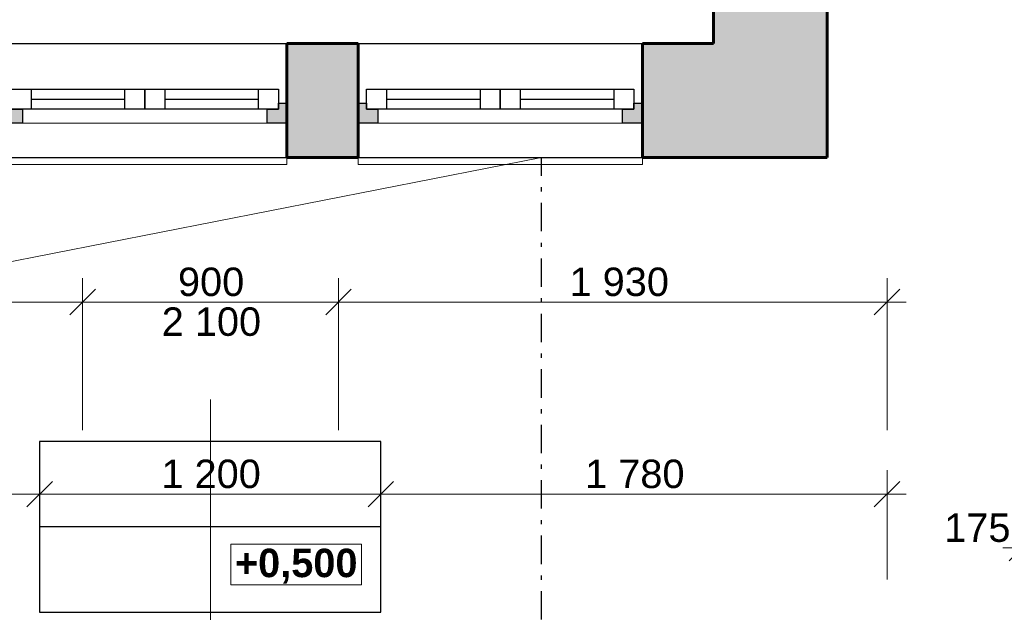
# Model space of a CAD drawing. Header units: millimetres. Extents: x 1793744 to 1819377, y -543298 to -528494.
# Tile 15 of 23: x 1809706 to 1813169, y -534644 to -532560. Entities that reach past the tile are written whole.
import ezdxf
from ezdxf.enums import TextEntityAlignment as Align

# ---------------------------------------------------------------- set-up
doc = ezdxf.new("R2010")
doc.units = ezdxf.units.MM
doc.header["$MEASUREMENT"] = 0
doc.linetypes.add('Wipeout_Contour', pattern=[1000, 0, -1000])
doc.linetypes.add('ČÁRA ČERCHOVANÁ 2', pattern=[195, 100, -40, 15, -40])
for name, color, linetype in [('2 - KÓTA NS.2D', 7, 'Continuous'), ('2 - ČÁRA HLAVNÍ.2D', 7, 'Continuous'), ('4 - ZDIVO - SCHODIŠTĚ.3D', 7, 'Continuous'), ('4 - ZDIVO - STĚNY NOSNÉ.3D', 7, 'Continuous'), ('Nové_4 - ZDIVO - STĚNY NENOSNÉ.3D', 7, 'Continuous'), ('Nové_Otvory – Značky dveří', 7, 'Continuous'), ('Otvory – Dveře', 7, 'Continuous'), ('Otvory – Okna', 7, 'Continuous'), ('Výplně - Povrchové', 7, 'Continuous'), ('Výplně – Řezové', 7, 'Continuous')]:
    doc.layers.add(name, color=color, linetype=linetype)
doc.styles.add('GENEROVANÝ_STYL_1', font='Arial Bold.ttf')
doc.styles.add('GENEROVANÝ_STYL_2', font='Arial.ttf')
doc.dimstyles.new('GENEROVANÝ_STYL__1', dxfattribs={"dimtxt": 100, "dimasz": 85.5, "dimexe": 0.18, "dimexo": 450, "dimgap": 0, "dimtad": 1, "dimtih": 1, "dimtoh": 1, "dimdec": 0, "dimzin": 0, "dimdsep": 46, "dimtxsty": 'GENEROVANÝ_STYL_2', "dimblk": 'ARROWHEAD_6', "dimblk1": 'ARROWHEAD_6', "dimblk2": 'ARROWHEAD_6', "dimcen": 0.09, "dimclrd": 256, "dimclre": 256, "dimclrt": 256, "dimazin": 0, "dimtfac": 1, "dimtdec": 4, "dimtmove": 0, "dimatfit": 3, "dimfxl": 1, "dimtolj": 1, "dimtzin": 0, "dimarcsym": 0})
doc.dimstyles.new('GENEROVANÝ_STYL__5', dxfattribs={"dimtxt": 100, "dimasz": 85.5, "dimexe": 0.18, "dimexo": 300, "dimgap": 0, "dimtad": 1, "dimtih": 1, "dimtoh": 1, "dimdec": 0, "dimzin": 0, "dimdsep": 46, "dimtxsty": 'GENEROVANÝ_STYL_2', "dimblk": 'ARROWHEAD_6', "dimblk1": 'ARROWHEAD_6', "dimblk2": 'ARROWHEAD_6', "dimcen": 0.09, "dimclrd": 256, "dimclre": 256, "dimclrt": 256, "dimazin": 0, "dimtfac": 1, "dimtdec": 4, "dimtmove": 0, "dimatfit": 3, "dimfxl": 1, "dimtolj": 1, "dimtzin": 0, "dimarcsym": 0})

# ---------------------------------------------------------------- blocks, each defined once
blk = doc.blocks.new('Schodiště_2', base_point=(1118812.4, -1697940.5))
at = {"color": 254, "linetype": 'Wipeout_Contour', "lineweight": 0, "ltscale": 7550179.148733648}
blk.add_wipeout([(1810976.5, -534043), (1809776.5, -534043), (1809776.5, -534343), (1810976.5, -534343)], dxfattribs=at).dxf.layer = 'Výplně - Povrchové'
at = {"layer": '4 - ZDIVO - SCHODIŠTĚ.3D', "color": 7, "linetype": 'Continuous', "lineweight": 30}
for p, q in [((1810976.5, -534043), (1809776.5, -534043)), ((1809776.5, -534043), (1809776.5, -534343)), ((1810976.5, -534343), (1810976.5, -534043)), ((1809776.5, -534343), (1810976.5, -534343))]:
    blk.add_line(p, q, dxfattribs=at)
at = {"color": 254, "linetype": 'Wipeout_Contour', "lineweight": 0, "ltscale": 7550518.847837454}
blk.add_wipeout([(1810976.5, -534343), (1809776.5, -534343), (1809776.5, -534643), (1810976.5, -534643)], dxfattribs=at).dxf.layer = 'Výplně - Povrchové'
at = {"layer": '4 - ZDIVO - SCHODIŠTĚ.3D', "color": 7, "linetype": 'Continuous', "lineweight": 30}
for p, q in [((1810976.5, -534343), (1809776.5, -534343)), ((1809776.5, -534343), (1809776.5, -534643)), ((1810976.5, -534643), (1810976.5, -534343)), ((1809776.5, -534643), (1810976.5, -534643))]:
    blk.add_line(p, q, dxfattribs=at)
blk = doc.blocks.new('Značka dveří CZ 27_16')
at = {"layer": 'Nové_Otvory – Značky dveří', "color": 5, "linetype": 'Continuous', "lineweight": 15, "true_color": 0x1c1cff}
for p, q in [((-200, 1229.3), (200, 1229.3)), ((0, 1029.3), (0, -1065.6))]:
    blk.add_line(p, q, dxfattribs=at)
at = {"layer": 'Nové_Otvory – Značky dveří', "color": 5, "linetype": 'Continuous', "lineweight": 15, "true_color": 0x1c1cff, "flags": 128}
blk.add_lwpolyline([(200, 1229.3, 1), (-200, 1229.3, 1)], format="xyb", close=True, dxfattribs=at)
at = {"layer": 'Nové_Otvory – Značky dveří', "color": 5, "lineweight": 15, "true_color": 0x1c1cff, "style": 'GENEROVANÝ_STYL_1'}
for tag, p in [('DUMMY_78', (0, 1315)), ('AC_WIDO_ID', (0, 1154.2))]:
    blk.add_attdef(tag, text='', height=100, rotation=180, dxfattribs=at).set_placement(p, align=Align.MIDDLE_CENTER)
blk.add_attdef('AC_WIDO_A_SIZE', text='', height=100, rotation=270, dxfattribs=at).set_placement((0, 73), align=Align.BOTTOM_RIGHT)
blk.add_attdef('AC_WIDO_B_SIZE', text='', height=100, rotation=270, dxfattribs=at).set_placement((0, 17.6), align=Align.TOP_RIGHT)
blk = doc.blocks.new('Zeď_4', base_point=(1812755.5, -534644.2))
at = {"layer": 'Nové_Otvory – Značky dveří', "color": 5, "lineweight": 15, "true_color": 0x1c1cff}
ref = blk.add_blockref('Značka dveří CZ 27_16', (1810377.5, -534961.2), dxfattribs=dict(at, rotation=180))
ref.add_attrib('AC_WIDO_ID', 'D1a', dxfattribs={"color": 5, "lineweight": 15, "true_color": 0x1c1cff, "height": 100, "rotation": 360, "style": 'GENEROVANÝ_STYL_1'}).set_placement((1810377.5, -536105.6), align=Align.MIDDLE_CENTER)
ref.add_attrib('AC_WIDO_A_SIZE', '900', dxfattribs={"color": 5, "lineweight": 15, "true_color": 0x1c1cff, "height": 100, "rotation": 90, "style": 'GENEROVANÝ_STYL_1'}).set_placement((1810377.5, -534969.1), align=Align.BOTTOM_RIGHT)
ref.add_attrib('AC_WIDO_B_SIZE', '2\xa0100', dxfattribs={"color": 5, "lineweight": 15, "true_color": 0x1c1cff, "height": 100, "rotation": 90, "style": 'GENEROVANÝ_STYL_1'}).set_placement((1810377.5, -535024.5), align=Align.TOP_RIGHT)
ref.add_attrib('DUMMY_79', 'P', dxfattribs={"color": 5, "lineweight": 15, "true_color": 0x1c1cff, "height": 100, "rotation": 360, "style": 'GENEROVANÝ_STYL_1'}).set_placement((1810377.5, -536264.8), align=Align.MIDDLE_CENTER)
blk = doc.blocks.new('Dvoukřídlé okno 27')
at = {"layer": 'Výplně – Řezové', "linetype": 'Continuous', "lineweight": 0, "true_color": 0xe6cefe}
for points in [[(-500, 0), (-500, -70), (-430, -70), (-430, -20), (-470, -20), (-470, 0)], [(500, -70), (500, 0), (470, 0), (470, -20), (430, -20), (430, -70)]]:
    blk.add_hatch(color=254, dxfattribs=at).paths.add_polyline_path(points)
at = {"layer": 'Otvory – Okna', "color": 7, "linetype": 'Continuous', "lineweight": 30}
for p, q in [((-500, 210), (500, 210)), ((-500, -190), (500, -190))]:
    blk.add_line(p, q, dxfattribs=at)
at = {"layer": 'Otvory – Okna', "color": 7, "linetype": 'Continuous', "lineweight": 60}
for p, q in [((-500, 0), (-500, 210)), ((500, 0), (500, 210)), ((-500, -70), (-500, 0)), ((-500, -70), (-500, 0)), ((500, -70), (500, 0)), ((500, -70), (500, 0)), ((-500, -190), (-500, -70)), ((500, -190), (500, -70))]:
    blk.add_line(p, q, dxfattribs=at)
at = {"layer": 'Otvory – Okna', "color": 181, "linetype": 'Continuous', "lineweight": 30, "true_color": 0x9e3eff}
for p, q in [((-470, 50), (-400, 50)), ((-470, -20), (-470, 50)), ((-400, 50), (-400, -20)), ((-400, 50), (-70, 50)), ((-70, -20), (-70, 50)), ((-70, 50), (0, 50)), ((0, 50), (0, -20)), ((0, 50), (70, 50)), ((0, -20), (0, 50)), ((70, 50), (70, -20)), ((70, 50), (400, 50)), ((400, -20), (400, 50)), ((400, 50), (470, 50)), ((470, 50), (470, -20)), ((-500, 0), (-470, 0)), ((-470, 0), (-470, -20)), ((-400, 15), (-70, 15)), ((70, 15), (400, 15)), ((470, -20), (470, 0)), ((470, 0), (500, 0)), ((-470, -20), (-430, -20)), ((-400, -20), (-470, -20)), ((-430, -20), (-430, -70)), ((-70, -20), (-400, -20)), ((0, -20), (-70, -20)), ((70, -20), (0, -20)), ((400, -20), (70, -20)), ((470, -20), (400, -20)), ((430, -70), (430, -20)), ((430, -20), (470, -20)), ((-430, -70), (-500, -70)), ((500, -70), (430, -70))]:
    blk.add_line(p, q, dxfattribs=at)
at = {"layer": 'Otvory – Okna', "color": 181, "linetype": 'Continuous', "lineweight": 0, "true_color": 0x9e3eff}
for p, q in [((-400, 50), (-70, 50)), ((70, 50), (400, 50)), ((0, -70), (-430, -70)), ((430, -70), (0, -70)), ((-500, -190), (-500, -215)), ((500, -215), (500, -190)), ((-500, -215), (500, -215))]:
    blk.add_line(p, q, dxfattribs=at)
blk = doc.blocks.new('Zeď_17', base_point=(1800756.5, -533044.2))
at = {"layer": 'Výplně – Řezové', "linetype": 'Continuous', "lineweight": 0, "true_color": 0x000000}
for points in [[(1810896.5, -532644.2), (1810646.5, -532644.2), (1810646.5, -532854.2), (1810646.5, -532924.2), (1810646.5, -533044.2), (1810896.5, -533044.2), (1810896.5, -532924.2), (1810896.5, -532854.2)], [(1812146.5, -532644.2), (1811896.5, -532644.2), (1811896.5, -532854.2), (1811896.5, -532924.2), (1811896.5, -533044.2), (1812146.5, -533044.2)], [(1812546.5, -532644.2), (1812146.5, -532644.2), (1812546.5, -533044.2)], [(1812546.5, -533044.2), (1812146.5, -532644.2), (1812146.5, -533044.2)]]:
    blk.add_hatch(color=18, dxfattribs=at).paths.add_polyline_path(points)
at = {"layer": '4 - ZDIVO - STĚNY NOSNÉ.3D', "color": 7, "linetype": 'Continuous', "lineweight": 60}
for p, q in [((1810646.5, -532854.2), (1810646.5, -532644.2)), ((1810896.5, -532854.2), (1810896.5, -532644.2)), ((1811896.5, -532854.2), (1811896.5, -532644.2)), ((1810646.5, -532924.2), (1810646.5, -532854.2)), ((1810896.5, -532924.2), (1810896.5, -532854.2)), ((1811896.5, -532924.2), (1811896.5, -532854.2)), ((1810646.5, -533044.2), (1810646.5, -532924.2)), ((1810896.5, -533044.2), (1810896.5, -532924.2)), ((1811896.5, -533044.2), (1811896.5, -532924.2))]:
    blk.add_line(p, q, dxfattribs=at)
at = {"layer": '4 - ZDIVO - STĚNY NOSNÉ.3D', "color": 7, "linetype": 'Continuous', "lineweight": 60, "flags": 128}
for points in [[(1810896.5, -532644.2), (1810646.5, -532644.2)], [(1812146.5, -532644.2), (1811896.5, -532644.2)], [(1812546.5, -533044.2), (1812546.5, -532644.2)], [(1810646.5, -533044.2), (1810896.5, -533044.2)], [(1811896.5, -533044.2), (1812546.5, -533044.2)]]:
    blk.add_lwpolyline(points, dxfattribs=at)
at = {"layer": 'Otvory – Okna', "color": 181, "linetype": 'Continuous', "lineweight": 30, "true_color": 0x9e3eff, "zscale": 1000}
for p in [(1810146.5, -532854.2), (1811396.5, -532854.2)]:
    blk.add_blockref('Dvoukřídlé okno 27', p, dxfattribs=at)
blk = doc.blocks.new('Dveře 27_3')
at = {"layer": 'Výplně – Řezové', "linetype": 'Continuous', "lineweight": 0, "true_color": 0xe6cefe}
for points in [[(-400, -100), (-400, 0), (-475, 0), (-475, -100)], [(475, -100), (475, 0), (400, 0), (400, -100)]]:
    blk.add_hatch(color=254, dxfattribs=at).paths.add_polyline_path(points)
at = {"layer": 'Otvory – Dveře', "color": 181, "linetype": 'Continuous', "lineweight": 0, "true_color": 0x9e3eff}
for p, q in [((360, 0), (360, 800)), ((360, 800), (400, 800)), ((400, 800), (400, 0)), ((400, 0), (360, 0))]:
    blk.add_line(p, q, dxfattribs=at)
at = {"layer": 'Otvory – Dveře', "color": 7, "linetype": 'ČÁRA ČERCHOVANÁ 2', "lineweight": 30}
for p, q in [((-475, 150), (475, 150)), ((-475, -250), (475, -250))]:
    blk.add_line(p, q, dxfattribs=at)
at = {"layer": 'Otvory – Dveře', "color": 7, "linetype": 'Continuous', "lineweight": 60}
for p, q in [((-475, 0), (-475, 150)), ((475, 0), (475, 150)), ((-475, -100), (-475, 0)), ((-475, -100), (-475, 0)), ((475, -100), (475, 0)), ((475, -100), (475, 0)), ((-475, -250), (-475, -100)), ((475, -250), (475, -100))]:
    blk.add_line(p, q, dxfattribs=at)
at = {"layer": 'Otvory – Dveře', "color": 181, "linetype": 'Continuous', "lineweight": 30, "true_color": 0x9e3eff}
for p, q in [((-400, 0), (-475, 0)), ((-475, 0), (-475, -100)), ((-400, -100), (-400, 0)), ((475, 0), (400, 0)), ((400, 0), (400, -100)), ((475, -100), (475, 0)), ((-475, -100), (-400, -100)), ((400, -100), (475, -100))]:
    blk.add_line(p, q, dxfattribs=at)
at = {"layer": 'Otvory – Dveře', "color": 5, "linetype": 'Continuous', "lineweight": 0, "true_color": 0x1c1cff}
blk.add_arc((400, 0), 800, 90, 180, dxfattribs=at)
blk = doc.blocks.new('Zeď_18', base_point=(1812546.5, -533044.2))
at = {"layer": 'Výplně – Řezové', "linetype": 'Continuous', "lineweight": 0, "true_color": 0x000000}
for points in [[(1812146.5, -528494.2), (1812146.5, -528894.2), (1812546.5, -528494.2)], [(1812546.5, -528494.2), (1812146.5, -528894.2), (1812546.5, -528894.2)], [(1812146.5, -528894.2), (1812146.5, -529144.2), (1812546.5, -529144.2), (1812546.5, -528894.2)], [(1812546.5, -530094.2), (1812146.5, -530094.2), (1812146.5, -531444.2), (1812546.5, -531444.2)], [(1812146.5, -532394.2), (1812146.5, -532644.2), (1812546.5, -532644.2), (1812546.5, -532394.2)]]:
    blk.add_hatch(color=18, dxfattribs=at).paths.add_polyline_path(points)
at = {"layer": '4 - ZDIVO - STĚNY NOSNÉ.3D', "color": 7, "linetype": 'Continuous', "lineweight": 60}
for p, q in [((1812296.5, -529144.2), (1812146.5, -529144.2)), ((1812396.5, -529144.2), (1812296.5, -529144.2)), ((1812546.5, -529144.2), (1812396.5, -529144.2)), ((1812296.5, -530094.2), (1812146.5, -530094.2)), ((1812396.5, -530094.2), (1812296.5, -530094.2)), ((1812546.5, -530094.2), (1812396.5, -530094.2)), ((1812296.5, -531444.2), (1812146.5, -531444.2)), ((1812396.5, -531444.2), (1812296.5, -531444.2)), ((1812546.5, -531444.2), (1812396.5, -531444.2)), ((1812296.5, -532394.2), (1812146.5, -532394.2)), ((1812396.5, -532394.2), (1812296.5, -532394.2)), ((1812546.5, -532394.2), (1812396.5, -532394.2))]:
    blk.add_line(p, q, dxfattribs=at)
at = {"layer": '4 - ZDIVO - STĚNY NOSNÉ.3D', "color": 7, "linetype": 'Continuous', "lineweight": 60, "flags": 128}
for points in [[(1812546.5, -528494.2), (1812146.5, -528494.2)], [(1812546.5, -529144.2), (1812546.5, -528494.2)], [(1812146.5, -528894.2), (1812146.5, -529144.2)], [(1812146.5, -530094.2), (1812146.5, -530769.2)], [(1812546.5, -531444.2), (1812546.5, -530094.2)], [(1812146.5, -530919.2), (1812146.5, -531444.2)], [(1812146.5, -532394.2), (1812146.5, -532644.2)], [(1812546.5, -532644.2), (1812546.5, -532394.2)]]:
    blk.add_lwpolyline(points, dxfattribs=at)
at = {"layer": 'Otvory – Dveře', "color": 7, "linetype": 'Continuous', "lineweight": 0, "zscale": 1000, "rotation": 90}
for p in [(1812296.5, -529619.2), (1812296.5, -531919.2)]:
    blk.add_blockref('Dveře 27_3', p, dxfattribs=at)
blk = doc.blocks.new('*D125', base_point=(1118812.4, -1697940.5))
at = {"layer": '2 - KÓTA NS.2D', "color": 96, "linetype": 'Continuous', "lineweight": 0, "true_color": 0x007d00}
for p, q in [((1805397.5, -534003.1), (1805397.5, -533468.7)), ((1809927.5, -534003.1), (1809927.5, -533468.7)), ((1805397.5, -533553.1), (1809927.5, -533553.1))]:
    blk.add_line(p, q, dxfattribs=at)
at = {"layer": '2 - KÓTA NS.2D', "color": 96, "linetype": 'Continuous', "lineweight": 15, "true_color": 0x007d00}
for p, q in [((1805442.5, -533508.1), (1805352.5, -533598.1)), ((1809972.5, -533508.1), (1809882.5, -533598.1))]:
    blk.add_line(p, q, dxfattribs=at)
at = {"layer": '2 - KÓTA NS.2D', "color": 96, "lineweight": 0, "true_color": 0x007d00, "insert": (1807490.9, -533533.1), "char_height": 100, "attachment_point": 7, "style": 'GENEROVANÝ_STYL_2'}
blk.add_mtext('\\A1;{\\pql;\\fArial|b0|i0|c0|p0;\\W1.000000;4\xa0530}', dxfattribs=at)
blk = doc.blocks.new('ARROWHEAD_6')
at = {"color": 0, "linetype": 'Continuous', "lineweight": 0}
for p, q in [((-0.5, -0.5), (0.5, 0.5)), ((0, 0), (-1, 0))]:
    blk.add_line(p, q, dxfattribs=at)
blk = doc.blocks.new('*D126', base_point=(1118812.4, -1697940.5))
at = {"layer": '2 - KÓTA NS.2D', "color": 96, "linetype": 'Continuous', "lineweight": 0, "true_color": 0x007d00}
for p, q in [((1809927.5, -534003.1), (1809927.5, -533468.7)), ((1810827.5, -534003.1), (1810827.5, -533468.7)), ((1809927.5, -533553.1), (1810827.5, -533553.1))]:
    blk.add_line(p, q, dxfattribs=at)
at = {"layer": '2 - KÓTA NS.2D', "color": 96, "linetype": 'Continuous', "lineweight": 15, "true_color": 0x007d00}
for p, q in [((1809972.5, -533508.1), (1809882.5, -533598.1)), ((1810872.5, -533508.1), (1810782.5, -533598.1))]:
    blk.add_line(p, q, dxfattribs=at)
at = {"layer": '2 - KÓTA NS.2D', "color": 96, "lineweight": 0, "true_color": 0x007d00, "char_height": 100, "attachment_point": 7, "style": 'GENEROVANÝ_STYL_2'}
for s, insert in [('\\A1;{\\pql;\\fArial|b0|i0|c0|p0;\\W1.000000;900}', (1810263.1, -533533.1)), ('\\A1;{\\pql;\\fArial|b0|i0|c0|p0;\\W1.000000;2\xa0100}', (1810205.9, -533673.1))]:
    blk.add_mtext(s, dxfattribs=dict(at, insert=insert))
blk = doc.blocks.new('*D127', base_point=(1118812.4, -1697940.5))
at = {"layer": '2 - KÓTA NS.2D', "color": 96, "linetype": 'Continuous', "lineweight": 0, "true_color": 0x007d00}
for p, q in [((1810827.5, -534003.1), (1810827.5, -533468.7)), ((1812756.5, -534003.1), (1812756.5, -533468.7)), ((1810827.5, -533553.1), (1812756.5, -533553.1)), ((1812756.5, -533553.1), (1812824, -533553.1))]:
    blk.add_line(p, q, dxfattribs=at)
at = {"layer": '2 - KÓTA NS.2D', "color": 96, "linetype": 'Continuous', "lineweight": 15, "true_color": 0x007d00}
for p, q in [((1810872.5, -533508.1), (1810782.5, -533598.1)), ((1812711.5, -533598.1), (1812801.5, -533508.1))]:
    blk.add_line(p, q, dxfattribs=at)
at = {"layer": '2 - KÓTA NS.2D', "color": 96, "lineweight": 0, "true_color": 0x007d00, "insert": (1811601.3, -533533.1), "char_height": 100, "attachment_point": 7, "style": 'GENEROVANÝ_STYL_2'}
blk.add_mtext('\\A1;{\\pql;\\fArial|b0|i0|c0|p0;\\W1.000000; 1 930}', dxfattribs=at)
blk = doc.blocks.new('*D130', base_point=(1118812.4, -1697940.5))
at = {"layer": '2 - KÓTA NS.2D', "color": 96, "linetype": 'Continuous', "lineweight": 0, "true_color": 0x007d00}
for p, q in [((1805546.5, -534528.2), (1805546.5, -534143.9)), ((1809776.5, -534528.2), (1809776.5, -534143.9)), ((1805546.5, -534228.2), (1809776.5, -534228.2))]:
    blk.add_line(p, q, dxfattribs=at)
at = {"layer": '2 - KÓTA NS.2D', "color": 96, "linetype": 'Continuous', "lineweight": 15, "true_color": 0x007d00}
for p, q in [((1805591.5, -534183.2), (1805501.5, -534273.2)), ((1809821.5, -534183.2), (1809731.5, -534273.2))]:
    blk.add_line(p, q, dxfattribs=at)
at = {"layer": '2 - KÓTA NS.2D', "color": 96, "lineweight": 0, "true_color": 0x007d00, "insert": (1807489.9, -534208.2), "char_height": 100, "attachment_point": 7, "style": 'GENEROVANÝ_STYL_2'}
blk.add_mtext('\\A1;{\\pql;\\fArial|b0|i0|c0|p0;\\W1.000000;4\xa0230}', dxfattribs=at)
blk = doc.blocks.new('*D131', base_point=(1118812.4, -1697940.5))
at = {"layer": '2 - KÓTA NS.2D', "color": 96, "linetype": 'Continuous', "lineweight": 0, "true_color": 0x007d00}
for p, q in [((1809776.5, -534528.2), (1809776.5, -534143.9)), ((1810976.5, -534528.2), (1810976.5, -534143.9)), ((1809776.5, -534228.2), (1810976.5, -534228.2))]:
    blk.add_line(p, q, dxfattribs=at)
at = {"layer": '2 - KÓTA NS.2D', "color": 96, "linetype": 'Continuous', "lineweight": 15, "true_color": 0x007d00}
for p, q in [((1809821.5, -534183.2), (1809731.5, -534273.2)), ((1811021.5, -534183.2), (1810931.5, -534273.2))]:
    blk.add_line(p, q, dxfattribs=at)
at = {"layer": '2 - KÓTA NS.2D', "color": 96, "lineweight": 0, "true_color": 0x007d00, "insert": (1810204.9, -534208.2), "char_height": 100, "attachment_point": 7, "style": 'GENEROVANÝ_STYL_2'}
blk.add_mtext('\\A1;{\\pql;\\fArial|b0|i0|c0|p0;\\W1.000000;1\xa0200}', dxfattribs=at)
blk = doc.blocks.new('*D132', base_point=(1118812.4, -1697940.5))
at = {"layer": '2 - KÓTA NS.2D', "color": 96, "linetype": 'Continuous', "lineweight": 0, "true_color": 0x007d00}
for p, q in [((1810976.5, -534528.2), (1810976.5, -534143.9)), ((1812756.5, -534528.2), (1812756.5, -534143.9)), ((1810976.5, -534228.2), (1812756.5, -534228.2)), ((1812756.5, -534228.2), (1812824, -534228.2))]:
    blk.add_line(p, q, dxfattribs=at)
at = {"layer": '2 - KÓTA NS.2D', "color": 96, "linetype": 'Continuous', "lineweight": 15, "true_color": 0x007d00}
for p, q in [((1811021.5, -534183.2), (1810931.5, -534273.2)), ((1812711.5, -534273.2), (1812801.5, -534183.2))]:
    blk.add_line(p, q, dxfattribs=at)
at = {"layer": '2 - KÓTA NS.2D', "color": 96, "lineweight": 0, "true_color": 0x007d00, "insert": (1811694.9, -534208.2), "char_height": 100, "attachment_point": 7, "style": 'GENEROVANÝ_STYL_2'}
blk.add_mtext('\\A1;{\\pql;\\fArial|b0|i0|c0|p0;\\W1.000000;1\xa0780}', dxfattribs=at)
blk = doc.blocks.new('*D162', base_point=(1118812.4, -1697940.5))
at = {"layer": '2 - KÓTA NS.2D', "color": 96, "linetype": 'Continuous', "lineweight": 0, "true_color": 0x007d00}
for p, q in [((1813231.5, -534867.5), (1813231.5, -534333.1)), ((1813406.5, -534867.5), (1813406.5, -534333.1)), ((1813164, -534417.5), (1813231.5, -534417.5)), ((1813231.5, -534417.5), (1813406.5, -534417.5)), ((1813406.5, -534417.5), (1813474, -534417.5))]:
    blk.add_line(p, q, dxfattribs=at)
at = {"layer": '2 - KÓTA NS.2D', "color": 96, "linetype": 'Continuous', "lineweight": 15, "true_color": 0x007d00}
for p, q in [((1813276.5, -534372.5), (1813186.5, -534462.5)), ((1813361.5, -534462.5), (1813451.5, -534372.5))]:
    blk.add_line(p, q, dxfattribs=at)
at = {"layer": '2 - KÓTA NS.2D', "color": 96, "lineweight": 0, "true_color": 0x007d00, "insert": (1812957.7, -534397.5), "char_height": 100, "attachment_point": 7, "style": 'GENEROVANÝ_STYL_2'}
blk.add_mtext('\\A1;{\\pql;\\fArial|b0|i0|c0|p0;\\W1.000000;175}', dxfattribs=at)

msp = doc.modelspace()

# ---------------------------------------------------------------- block references
at = {"layer": '4 - ZDIVO - SCHODIŠTĚ.3D', "color": 7, "linetype": 'Continuous', "lineweight": 30}
msp.add_blockref('Schodiště_2', (1118812.4, -1697940.5), dxfattribs=at)
at = {"layer": '4 - ZDIVO - STĚNY NOSNÉ.3D', "color": 7, "lineweight": 60}
for name, p in [('Zeď_18', (1812546.5, -533044.2)), ('Zeď_17', (1800756.5, -533044.2))]:
    msp.add_blockref(name, p, dxfattribs=at)

# ---------------------------------------------------------------- dimensions: what is measured, and where the dimension line sits
at = {"layer": '2 - KÓTA NS.2D', "color": 96, "linetype": 'Continuous', "lineweight": 0, "true_color": 0x007d00}
dim = msp.add_linear_dim(base=(1813406.5, -534417.5), p1=(1813231.5, -534844.2), p2=(1813406.5, -534644.2), dimstyle='GENEROVANÝ_STYL__1', dxfattribs=at)
dim.commit()
dim.dimension.update_dxf_attribs({"geometry": '*D162', "text_midpoint": (1813075.4, -534347.5), "dimtype": 160})

# ---------------------------------------------------------------- next in the draw order: block references
at = {"layer": 'Nové_4 - ZDIVO - STĚNY NENOSNÉ.3D', "color": 7, "lineweight": 60}
msp.add_blockref('Zeď_4', (1812755.5, -534644.2), dxfattribs=at)

# ---------------------------------------------------------------- next in the draw order: linework, layer by layer
at = {"layer": '2 - KÓTA NS.2D', "color": 96, "linetype": 'Continuous', "lineweight": 15, "true_color": 0x007d00, "flags": 128}
msp.add_lwpolyline([(1810449, -534404.4), (1810908.8, -534404.4), (1810908.8, -534547.2), (1810449, -534547.2)], close=True, dxfattribs=at)
at = {"layer": '2 - ČÁRA HLAVNÍ.2D', "color": 5, "linetype": 'Continuous', "lineweight": 0, "true_color": 0x1c1cff}
msp.add_line((1803397.8, -534644.2), (1811541.5, -533044.2), dxfattribs=at)
at = {"layer": '2 - ČÁRA HLAVNÍ.2D', "color": 7, "linetype": 'ČÁRA ČERCHOVANÁ 2', "lineweight": 30}
msp.add_line((1811541.5, -534669.2), (1811541.5, -533044.2), dxfattribs=at)

# ---------------------------------------------------------------- next in the draw order: texts
at = {"layer": '2 - KÓTA NS.2D', "color": 96, "linetype": 'Continuous', "lineweight": 0, "true_color": 0x007d00, "insert": (1810678.9, -534420.1), "char_height": 100, "attachment_point": 2, "style": 'GENEROVANÝ_STYL_1'}
msp.add_mtext('\\A1;{\\pqc;\\fArial|b1|i0|c0|p0;\\W1.000000;+0,500}', dxfattribs=at)

# ---------------------------------------------------------------- next in the draw order: dimensions: what is measured, and where the dimension line sits
at = {"layer": '2 - KÓTA NS.2D', "color": 96, "linetype": 'Continuous', "lineweight": 0, "true_color": 0x007d00}
dim = msp.add_linear_dim(base=(1812756.5, -533553.1), p1=(1810827.5, -534644.2), p2=(1812756.5, -534644.2), text=' 1 930', dimstyle='GENEROVANÝ_STYL__1', dxfattribs=at)
dim.commit()
dim.dimension.update_dxf_attribs({"geometry": '*D127', "text_midpoint": (1811797.6, -533483.1), "dimtype": 160})
for base, p1, p2, dimstyle, picture, middle in [((1809927.5, -533553.1), (1805397.5, -534644.2), (1809927.5, -534644.2), 'GENEROVANÝ_STYL__1', '*D125', (1807667.5, -533483.1)), ((1810827.5, -533553.1), (1809927.5, -534644.2), (1810827.5, -534644.2), 'GENEROVANÝ_STYL__1', '*D126', (1810380.8, -533483.1)), ((1809776.5, -534228.2), (1805546.5, -534467.4), (1809776.5, -534459.6), 'GENEROVANÝ_STYL__5', '*D130', (1807666.5, -534158.2)), ((1810976.5, -534228.2), (1809776.5, -534459.6), (1810976.5, -534494.9), 'GENEROVANÝ_STYL__5', '*D131', (1810381.5, -534158.2)), ((1812756.5, -534228.2), (1810976.5, -534494.9), (1812756.5, -534644.2), 'GENEROVANÝ_STYL__5', '*D132', (1811871.5, -534158.2))]:
    dim = msp.add_linear_dim(base=base, p1=p1, p2=p2, dimstyle=dimstyle, dxfattribs=at)
    dim.commit()
    dim.dimension.update_dxf_attribs({"geometry": picture, "text_midpoint": middle, "dimtype": 160})

doc.saveas('drawing.dxf')
